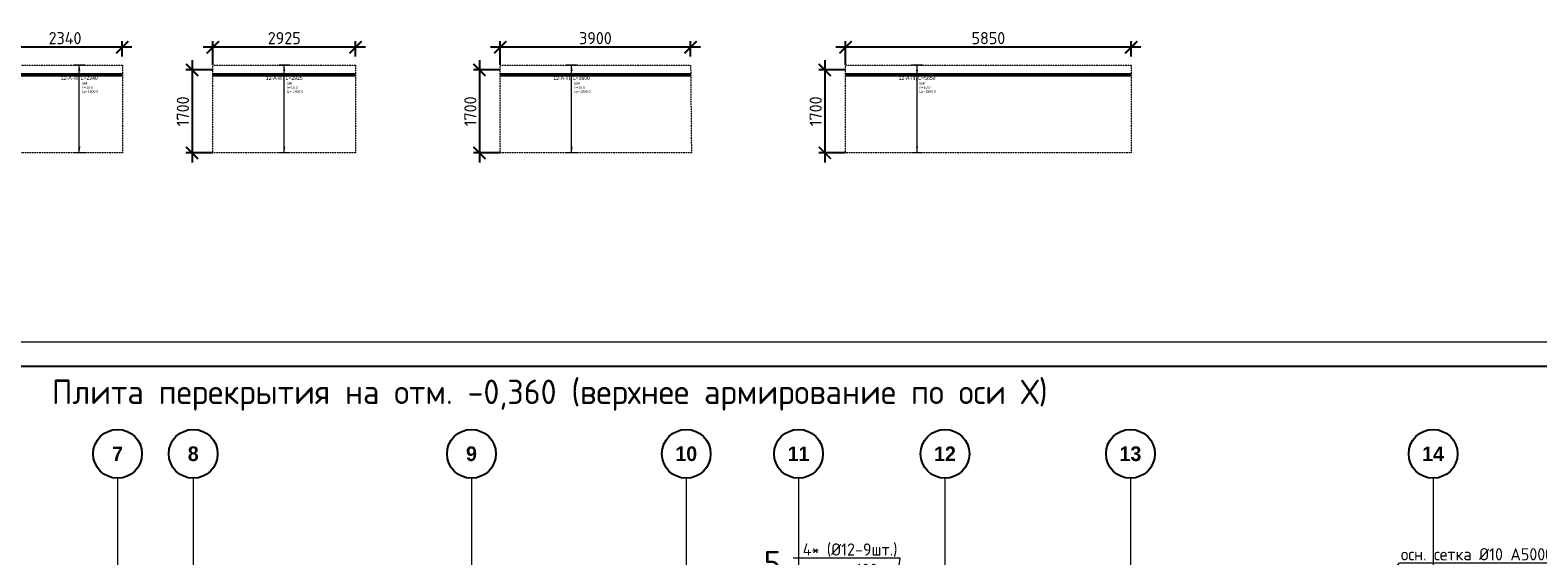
# Model space of a CAD drawing. Header units: millimetres. Extents: x -386473 to 311666, y -59273 to 291770.
# Tile 80 of 132: x 24372 to 55259, y 33565 to 44336. Entities that reach past the tile are written whole.
import ezdxf
from ezdxf import colors
from ezdxf.entities.mleader import LeaderData, LeaderLine
from ezdxf.enums import TextEntityAlignment as Align
from ezdxf.math import Vec2, Vec3

# ---------------------------------------------------------------- set-up
doc = ezdxf.new("R2010")
doc.units = ezdxf.units.MM
doc.set_wipeout_variables(frame=1)
for name, pattern in [('01 Штриховая _4 мм_', [6, 3.5, -2.5]), ('______5', [1100, 800, -100, 100, -100]), ('GOST2.303 4', [7, 5, -2, 0]), ('осевая', [50.8, 31.75, -6.35, 6.35, -6.35])]:
    doc.linetypes.add(name, pattern=pattern)
for name, color, linetype, lineweight in [('АрмСтер', 2, 'Continuous', 50), ('контур распр. стерхней', 2, 'GOST2.303 4', 20), ('Оси', 40, '______5', 18), ('подоснова', 151, 'Continuous', 5), ('РАЗМЕРЫ', 1, 'Continuous', 9), ('ТОНКИЕ', 7, 'Continuous', 9), ('Узлы', 7, 'Continuous', 0)]:
    doc.layers.add(name, color=color, linetype=linetype, lineweight=lineweight)
doc.layers.add('АрмСтер_атрибуты', color=2, linetype='Continuous', lineweight=0, plot=False)
doc.layers.add('ТОЛСТЫЕ_ОСНОВНЫЕ', color=6, linetype='Continuous')
doc.styles.add('Century Gothic', font='GOTHIC.TTF')
doc.styles.add('GOST-2.304_Type-B', font='GOST_Common.ttf')
doc.styles.get("Standard").update_dxf_attribs({"font": 'arial.ttf'})
doc.styles.add('Аннотативный', font='arial.ttf')
doc.dimstyles.new('СПДС', dxfattribs={"dimscale": 100, "dimtxt": 2.5, "dimasz": 2.5, "dimexe": 1.25, "dimexo": 0, "dimtad": 1, "dimdec": 0, "dimtxsty": 'GOST-2.304_Type-B', "dimblk": 'ARCHTICK', "dimcen": 2.5, "dimdle": 2, "dimadec": 0, "dimazin": 2, "dimtfac": 0.75, "dimtdec": 0, "dimtmove": 1, "dimatfit": 3, "dimfxl": 1, "dimtolj": 1, "dimarcsym": 1})

# ---------------------------------------------------------------- blocks, each defined once
blk = doc.blocks.new('NSY101')
at = {"color": 0, "linetype": 'ByBlock', "lineweight": -2}
blk.add_circle((0, 0), 50, dxfattribs=at)
blk = doc.blocks.new('СЛОЖНЫЙ_ОБЪЕКТ_3')
at = {"layer": 'Оси', "color": 16, "linetype": 'Continuous', "lineweight": 25, "transparency": 33554687, "xscale": 9.999999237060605, "yscale": 9.999999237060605, "zscale": 9.999999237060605}
blk.add_blockref('NSY101', (24563, -989), dxfattribs=at)
at = {"layer": 'Оси', "color": 16, "linetype": 'Continuous', "lineweight": 25, "transparency": 33554687, "insert": (24563, -989), "char_height": 300, "width": 385, "attachment_point": 5, "style": 'Century Gothic'}
blk.add_mtext('\\A1;{\\fCentury Gothic|i0|b1;\\H300.000000;\\W1.000000;\\C16;7}\\P', dxfattribs=at)
blk = doc.blocks.new('СЛОЖНЫЙ_ОБЪЕКТ_4')
at = {"layer": 'Оси', "color": 16, "linetype": 'Continuous', "lineweight": 25, "transparency": 33554687, "xscale": 9.999999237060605, "yscale": 9.999999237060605, "zscale": 9.999999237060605}
blk.add_blockref('NSY101', (26113, -989), dxfattribs=at)
at = {"layer": 'Оси', "color": 16, "linetype": 'Continuous', "lineweight": 25, "transparency": 33554687, "insert": (26113, -989), "char_height": 300, "width": 385, "attachment_point": 5, "style": 'Century Gothic'}
blk.add_mtext('\\A1;{\\fCentury Gothic|i0|b1;\\H300.000000;\\W1.000000;\\C16;8}\\P', dxfattribs=at)
blk = doc.blocks.new('СЛОЖНЫЙ_ОБЪЕКТ_16')
at = {"layer": 'Оси', "color": 16, "linetype": 'Continuous', "lineweight": 25, "transparency": 33554687, "xscale": 9.999999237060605, "yscale": 9.999999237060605, "zscale": 9.999999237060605}
blk.add_blockref('NSY101', (31813, -989), dxfattribs=at)
at = {"layer": 'Оси', "color": 16, "linetype": 'Continuous', "lineweight": 25, "transparency": 33554687, "insert": (31813, -989), "char_height": 300, "width": 385, "attachment_point": 5, "style": 'Century Gothic'}
blk.add_mtext('\\A1;{\\fCentury Gothic|i0|b1;\\H300.000000;\\W1.000000;\\C16;9}\\P', dxfattribs=at)
blk = doc.blocks.new('СЛОЖНЫЙ_ОБЪЕКТ_17')
at = {"layer": 'Оси', "color": 16, "linetype": 'Continuous', "lineweight": 25, "transparency": 33554687, "xscale": 9.999999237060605, "yscale": 9.999999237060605, "zscale": 9.999999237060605}
blk.add_blockref('NSY101', (36213, -989), dxfattribs=at)
at = {"layer": 'Оси', "color": 16, "linetype": 'Continuous', "lineweight": 25, "transparency": 33554687, "insert": (36213, -989), "char_height": 300, "width": 620, "attachment_point": 5, "style": 'Century Gothic'}
blk.add_mtext('\\A1;{\\fCentury Gothic|i0|b1;\\H300.000000;\\W1.000000;\\C16;10}\\P', dxfattribs=at)
blk = doc.blocks.new('СЛОЖНЫЙ_ОБЪЕКТ_18')
at = {"layer": 'Оси', "color": 16, "linetype": 'Continuous', "lineweight": 25, "transparency": 33554687, "xscale": 9.999999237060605, "yscale": 9.999999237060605, "zscale": 9.999999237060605}
blk.add_blockref('NSY101', (38513, -989), dxfattribs=at)
at = {"layer": 'Оси', "color": 16, "linetype": 'Continuous', "lineweight": 25, "transparency": 33554687, "insert": (38513, -989), "char_height": 300, "width": 620, "attachment_point": 5, "style": 'Century Gothic'}
blk.add_mtext('\\A1;{\\fCentury Gothic|i0|b1;\\H300.000000;\\W1.000000;\\C16;11}\\P', dxfattribs=at)
blk = doc.blocks.new('СЛОЖНЫЙ_ОБЪЕКТ_19')
at = {"layer": 'Оси', "color": 16, "linetype": 'Continuous', "lineweight": 25, "transparency": 33554687, "xscale": 9.999999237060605, "yscale": 9.999999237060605, "zscale": 9.999999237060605}
blk.add_blockref('NSY101', (41513, -989), dxfattribs=at)
at = {"layer": 'Оси', "color": 16, "linetype": 'Continuous', "lineweight": 25, "transparency": 33554687, "insert": (41513, -989), "char_height": 300, "width": 620, "attachment_point": 5, "style": 'Century Gothic'}
blk.add_mtext('\\A1;{\\fCentury Gothic|i0|b1;\\H300.000000;\\W1.000000;\\C16;12}\\P', dxfattribs=at)
blk = doc.blocks.new('СЛОЖНЫЙ_ОБЪЕКТ_20')
at = {"layer": 'Оси', "color": 16, "linetype": 'Continuous', "lineweight": 25, "transparency": 33554687, "xscale": 9.999999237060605, "yscale": 9.999999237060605, "zscale": 9.999999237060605}
blk.add_blockref('NSY101', (45313, -989), dxfattribs=at)
at = {"layer": 'Оси', "color": 16, "linetype": 'Continuous', "lineweight": 25, "transparency": 33554687, "insert": (45313, -989), "char_height": 300, "width": 620, "attachment_point": 5, "style": 'Century Gothic'}
blk.add_mtext('\\A1;{\\fCentury Gothic|i0|b1;\\H300.000000;\\W1.000000;\\C16;13}\\P', dxfattribs=at)
blk = doc.blocks.new('СЛОЖНЫЙ_ОБЪЕКТ_21')
at = {"layer": 'Оси', "color": 16, "linetype": 'Continuous', "lineweight": 25, "transparency": 33554687, "xscale": 9.999999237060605, "yscale": 9.999999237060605, "zscale": 9.999999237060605}
blk.add_blockref('NSY101', (51513, -989), dxfattribs=at)
at = {"layer": 'Оси', "color": 16, "linetype": 'Continuous', "lineweight": 25, "transparency": 33554687, "insert": (51513, -989), "char_height": 300, "width": 620, "attachment_point": 5, "style": 'Century Gothic'}
blk.add_mtext('\\A1;{\\fCentury Gothic|i0|b1;\\H300.000000;\\W1.000000;\\C16;14}\\P', dxfattribs=at)
blk = doc.blocks.new('оси2')
at = {"layer": 'Оси', "color": 16, "linetype": 'осевая', "lineweight": 0, "ltscale": 0.25, "transparency": 33554687}
for p, q in [((1003495.5, 5465.4), (1003495.5, -20739.3)), ((1005045.5, 5465.4), (1005045.5, -20739.3)), ((1010745.5, 5465.4), (1010745.5, -20739.3)), ((1015145.5, 5465.4), (1015145.5, -20739.3)), ((1017445.5, 5465.4), (1017445.5, -20739.3)), ((1020445.5, 5465.4), (1020445.5, -20739.3)), ((1024245.5, 5465.4), (1024245.5, -20739.3)), ((1030445.5, 5465.4), (1030445.5, -20739.3))]:
    blk.add_line(p, q, dxfattribs=at)
at = {"layer": 'Оси', "color": 16, "linetype": 'Continuous', "lineweight": 25, "transparency": 33554687}
for name in ['СЛОЖНЫЙ_ОБЪЕКТ_3', 'СЛОЖНЫЙ_ОБЪЕКТ_4', 'СЛОЖНЫЙ_ОБЪЕКТ_16', 'СЛОЖНЫЙ_ОБЪЕКТ_17', 'СЛОЖНЫЙ_ОБЪЕКТ_18', 'СЛОЖНЫЙ_ОБЪЕКТ_19', 'СЛОЖНЫЙ_ОБЪЕКТ_20', 'СЛОЖНЫЙ_ОБЪЕКТ_21']:
    blk.add_blockref(name, (978932, 6954.9), dxfattribs=at)
blk = doc.blocks.new('*U51')
at = {"layer": 'РАЗМЕРЫ'}
for p, q in [((112, 200), (-112, 200)), ((112, -1600), (-112, -1600))]:
    blk.add_line(p, q, dxfattribs=at)
at = {"layer": 'РАЗМЕРЫ', "ltscale": 15}
blk.add_line((0, -1600), (0, 200), dxfattribs=at)
at = {"layer": 'РАЗМЕРЫ'}
for points in [[(0, 200), (21, 75), (-21, 75)], [(0, -1600), (21, -1475), (-21, -1475)]]:
    blk.add_solid(points, dxfattribs=at)
at = {"layer": 'АрмСтер_атрибуты', "color": 215, "ltscale": 15, "style": 'Аннотативный'}
for s, p in [('шаг', (51, -194)), ('n=', (51, -285)), ('Lр=', (50, -368))]:
    blk.add_text(s, height=50, dxfattribs=at).set_placement(p)
at = {"layer": 'АрмСтер_атрибуты', "color": 215, "style": 'Аннотативный'}
for tag, p, flags in [('КОЛ', (138, -285), 8), ('ШАГ', (191, -194), 10), ('ШИРИНА', (173, -368), 8)]:
    blk.add_attdef(tag, p, '', height=50, dxfattribs=dict(at, flags=flags))
at = {"layer": 'АрмСтер_атрибуты', "flags": 9}
for tag, p in [('ОБОЗНАЧЕНИЕ', (-1034, -1124)), ('МАССА', (-1034, -1010))]:
    blk.add_attdef(tag, p, '', height=75, dxfattribs=at)
at = {"linetype": 'Continuous', "lineweight": 0}
blk.add_wipeout([(35, 0), (28, 21), (11, 33), (-11, 33), (-28, 21), (-35, 0), (-28, -21), (-11, -33), (11, -33), (28, -21)], dxfattribs=at)
at = {"color": 0, "linetype": 'ByBlock', "lineweight": -2, "ltscale": 100}
blk.add_line((-1463, 0), (877, 0), dxfattribs=at)
at = {"layer": 'РАЗМЕРЫ'}
blk.add_circle((0, 0), 35, dxfattribs=at)
at = {"layer": 'АрмСтер_атрибуты', "style": 'Аннотативный', "flags": 8}
blk.add_attdef('ПОЗ', (110, 30), '', height=75, dxfattribs=at)
blk.add_attdef('НАИМЕНОВАНИЕ', text='', height=75, dxfattribs=at).set_placement((0, -29), align=Align.TOP_CENTER)
blk = doc.blocks.new('_ArchTick')
at = {"color": 0, "linetype": 'ByBlock', "const_width": 0.15}
blk.add_lwpolyline([(-0.5, -0.5), (0.5, 0.5)], dxfattribs=at)
blk = doc.blocks.new('*D49')
at = {"layer": 'DEFPOINTS', "color": 0, "transparency": 16777216}
for p in [(23917, 43984), (23917, 43622), (26258, 43795)]:
    blk.add_point(p, dxfattribs=at)
at = {"layer": 'РАЗМЕРЫ', "color": 0, "lineweight": -2, "transparency": 16777216}
for p, q in [((26458, 43984), (23717, 43984)), ((23917, 43622), (23917, 44109)), ((26258, 43795), (26258, 44109))]:
    blk.add_line(p, q, dxfattribs=at)
at = {"layer": 'РАЗМЕРЫ', "color": 0, "lineweight": -2, "transparency": 16777216, "xscale": 250, "yscale": 250, "zscale": 250, "rotation": 180}
blk.add_blockref('_ArchTick', (23917, 43984), dxfattribs=at)
at = {"layer": 'РАЗМЕРЫ', "color": 0, "lineweight": -2, "transparency": 16777216, "xscale": 250, "yscale": 250, "zscale": 250}
blk.add_blockref('_ArchTick', (26258, 43984), dxfattribs=at)
at = {"layer": 'РАЗМЕРЫ', "color": 0, "lineweight": 0, "transparency": 16777216, "insert": (25087, 44172), "char_height": 250, "attachment_point": 5, "style": 'GOST-2.304_Type-B'}
blk.add_mtext('\\A1;2340', dxfattribs=at)
blk = doc.blocks.new('*U47')
at = {"layer": 'РАЗМЕРЫ'}
for p, q in [((112, 200), (-112, 200)), ((112, -1600), (-112, -1600))]:
    blk.add_line(p, q, dxfattribs=at)
at = {"layer": 'РАЗМЕРЫ', "ltscale": 15}
blk.add_line((0, -1600), (0, 200), dxfattribs=at)
at = {"layer": 'РАЗМЕРЫ'}
for points in [[(0, 200), (21, 75), (-21, 75)], [(0, -1600), (21, -1475), (-21, -1475)]]:
    blk.add_solid(points, dxfattribs=at)
at = {"layer": 'АрмСтер_атрибуты', "color": 215, "ltscale": 15, "style": 'Аннотативный'}
for s, p in [('шаг', (51, -194)), ('n=', (51, -285)), ('Lр=', (50, -368))]:
    blk.add_text(s, height=50, dxfattribs=at).set_placement(p)
at = {"layer": 'АрмСтер_атрибуты', "color": 215, "style": 'Аннотативный'}
for tag, p, flags in [('КОЛ', (138, -285), 8), ('ШАГ', (191, -194), 10), ('ШИРИНА', (173, -368), 8)]:
    blk.add_attdef(tag, p, '', height=50, dxfattribs=dict(at, flags=flags))
at = {"layer": 'АрмСтер_атрибуты', "flags": 9}
for tag, p in [('ОБОЗНАЧЕНИЕ', (-1034, -1124)), ('МАССА', (-1034, -1010))]:
    blk.add_attdef(tag, p, '', height=75, dxfattribs=at)
at = {"linetype": 'Continuous', "lineweight": 0}
blk.add_wipeout([(35, 0), (28, 21), (11, 33), (-11, 33), (-28, 21), (-35, 0), (-28, -21), (-11, -33), (11, -33), (28, -21)], dxfattribs=at)
at = {"color": 0, "linetype": 'ByBlock', "lineweight": -2, "ltscale": 100}
blk.add_line((-1463, 0), (1462, 0), dxfattribs=at)
at = {"layer": 'РАЗМЕРЫ'}
blk.add_circle((0, 0), 35, dxfattribs=at)
at = {"layer": 'АрмСтер_атрибуты', "style": 'Аннотативный', "flags": 8}
blk.add_attdef('ПОЗ', (110, 30), '', height=75, dxfattribs=at)
blk.add_attdef('НАИМЕНОВАНИЕ', text='', height=75, dxfattribs=at).set_placement((0, -29), align=Align.TOP_CENTER)
blk = doc.blocks.new('*D58')
at = {"layer": 'DEFPOINTS', "color": 0, "transparency": 16777216}
for p in [(28115, 43984), (28115, 43622), (31040, 43795)]:
    blk.add_point(p, dxfattribs=at)
at = {"layer": 'РАЗМЕРЫ', "color": 0, "lineweight": -2, "transparency": 16777216}
for p, q in [((31240, 43984), (27915, 43984)), ((28115, 43622), (28115, 44109)), ((31040, 43795), (31040, 44109))]:
    blk.add_line(p, q, dxfattribs=at)
at = {"layer": 'РАЗМЕРЫ', "color": 0, "lineweight": -2, "transparency": 16777216, "xscale": 250, "yscale": 250, "zscale": 250, "rotation": 180}
blk.add_blockref('_ArchTick', (28115, 43984), dxfattribs=at)
at = {"layer": 'РАЗМЕРЫ', "color": 0, "lineweight": -2, "transparency": 16777216, "xscale": 250, "yscale": 250, "zscale": 250}
blk.add_blockref('_ArchTick', (31040, 43984), dxfattribs=at)
at = {"layer": 'РАЗМЕРЫ', "color": 0, "lineweight": 0, "transparency": 16777216, "insert": (29578, 44172), "char_height": 250, "attachment_point": 5, "style": 'GOST-2.304_Type-B'}
blk.add_mtext('\\A1;2925', dxfattribs=at)
blk = doc.blocks.new('*D59')
at = {"layer": 'DEFPOINTS', "color": 0, "transparency": 16777216}
for p in [(28115, 43522), (27689, 41822), (28115, 41822)]:
    blk.add_point(p, dxfattribs=at)
at = {"layer": 'РАЗМЕРЫ', "color": 0, "lineweight": -2, "transparency": 16777216}
for p, q in [((27689, 43722), (27689, 41622)), ((28115, 43522), (27564, 43522)), ((28115, 41822), (27564, 41822))]:
    blk.add_line(p, q, dxfattribs=at)
at = {"layer": 'РАЗМЕРЫ', "color": 0, "lineweight": -2, "transparency": 16777216, "xscale": 250, "yscale": 250, "zscale": 250}
for p, rotation in [((27689, 43522), 90), ((27689, 41822), 270)]:
    blk.add_blockref('_ArchTick', p, dxfattribs=dict(at, rotation=rotation))
at = {"layer": 'РАЗМЕРЫ', "color": 0, "lineweight": 0, "transparency": 16777216, "insert": (27501, 42672), "char_height": 250, "attachment_point": 5, "rotation": 90, "style": 'GOST-2.304_Type-B'}
blk.add_mtext('\\A1;1700', dxfattribs=at)
blk = doc.blocks.new('*U62')
at = {"layer": 'РАЗМЕРЫ'}
for p, q in [((112, 200), (-112, 200)), ((112, -1600), (-112, -1600))]:
    blk.add_line(p, q, dxfattribs=at)
at = {"layer": 'РАЗМЕРЫ', "ltscale": 15}
blk.add_line((0, -1600), (0, 200), dxfattribs=at)
at = {"layer": 'РАЗМЕРЫ'}
for points in [[(0, 200), (21, 75), (-21, 75)], [(0, -1600), (21, -1475), (-21, -1475)]]:
    blk.add_solid(points, dxfattribs=at)
at = {"layer": 'АрмСтер_атрибуты', "color": 215, "ltscale": 15, "style": 'Аннотативный'}
for s, p in [('шаг', (51, -194)), ('n=', (51, -285)), ('Lр=', (50, -368))]:
    blk.add_text(s, height=50, dxfattribs=at).set_placement(p)
at = {"layer": 'АрмСтер_атрибуты', "color": 215, "style": 'Аннотативный'}
for tag, p, flags in [('КОЛ', (138, -285), 8), ('ШАГ', (191, -194), 10), ('ШИРИНА', (173, -368), 8)]:
    blk.add_attdef(tag, p, '', height=50, dxfattribs=dict(at, flags=flags))
at = {"layer": 'АрмСтер_атрибуты', "flags": 9}
for tag, p in [('ОБОЗНАЧЕНИЕ', (-1034, -1124)), ('МАССА', (-1034, -1010))]:
    blk.add_attdef(tag, p, '', height=75, dxfattribs=at)
at = {"linetype": 'Continuous', "lineweight": 0}
blk.add_wipeout([(35, 0), (28, 21), (11, 33), (-11, 33), (-28, 21), (-35, 0), (-28, -21), (-11, -33), (11, -33), (28, -21)], dxfattribs=at)
at = {"color": 0, "linetype": 'ByBlock', "lineweight": -2, "ltscale": 100}
blk.add_line((-1463, 0), (2437, 0), dxfattribs=at)
at = {"layer": 'РАЗМЕРЫ'}
blk.add_circle((0, 0), 35, dxfattribs=at)
at = {"layer": 'АрмСтер_атрибуты', "style": 'Аннотативный', "flags": 8}
blk.add_attdef('ПОЗ', (110, 30), '', height=75, dxfattribs=at)
blk.add_attdef('НАИМЕНОВАНИЕ', text='', height=75, dxfattribs=at).set_placement((0, -29), align=Align.TOP_CENTER)
blk = doc.blocks.new('*D60')
at = {"layer": 'DEFPOINTS', "color": 0, "transparency": 16777216}
for p in [(34003, 43984), (34003, 43622), (37903, 43795)]:
    blk.add_point(p, dxfattribs=at)
at = {"layer": 'РАЗМЕРЫ', "color": 0, "lineweight": -2, "transparency": 16777216}
for p, q in [((38103, 43984), (33803, 43984)), ((34003, 43622), (34003, 44109)), ((37903, 43795), (37903, 44109))]:
    blk.add_line(p, q, dxfattribs=at)
at = {"layer": 'РАЗМЕРЫ', "color": 0, "lineweight": -2, "transparency": 16777216, "xscale": 250, "yscale": 250, "zscale": 250, "rotation": 180}
blk.add_blockref('_ArchTick', (34003, 43984), dxfattribs=at)
at = {"layer": 'РАЗМЕРЫ', "color": 0, "lineweight": -2, "transparency": 16777216, "xscale": 250, "yscale": 250, "zscale": 250}
blk.add_blockref('_ArchTick', (37903, 43984), dxfattribs=at)
at = {"layer": 'РАЗМЕРЫ', "color": 0, "lineweight": 0, "transparency": 16777216, "insert": (35953, 44172), "char_height": 250, "attachment_point": 5, "style": 'GOST-2.304_Type-B'}
blk.add_mtext('\\A1;3900', dxfattribs=at)
blk = doc.blocks.new('*D61')
at = {"layer": 'DEFPOINTS', "color": 0, "transparency": 16777216}
for p in [(34003, 43522), (33577, 41822), (34003, 41822)]:
    blk.add_point(p, dxfattribs=at)
at = {"layer": 'РАЗМЕРЫ', "color": 0, "lineweight": -2, "transparency": 16777216}
for p, q in [((33577, 43722), (33577, 41622)), ((34003, 43522), (33452, 43522)), ((34003, 41822), (33452, 41822))]:
    blk.add_line(p, q, dxfattribs=at)
at = {"layer": 'РАЗМЕРЫ', "color": 0, "lineweight": -2, "transparency": 16777216, "xscale": 250, "yscale": 250, "zscale": 250}
for p, rotation in [((33577, 43522), 90), ((33577, 41822), 270)]:
    blk.add_blockref('_ArchTick', p, dxfattribs=dict(at, rotation=rotation))
at = {"layer": 'РАЗМЕРЫ', "color": 0, "lineweight": 0, "transparency": 16777216, "insert": (33390, 42672), "char_height": 250, "attachment_point": 5, "rotation": 90, "style": 'GOST-2.304_Type-B'}
blk.add_mtext('\\A1;1700', dxfattribs=at)
blk = doc.blocks.new('*U65')
at = {"layer": 'РАЗМЕРЫ'}
for p, q in [((112, 200), (-112, 200)), ((112, -1600), (-112, -1600))]:
    blk.add_line(p, q, dxfattribs=at)
at = {"layer": 'РАЗМЕРЫ', "ltscale": 15}
blk.add_line((0, -1600), (0, 200), dxfattribs=at)
at = {"layer": 'РАЗМЕРЫ'}
for points in [[(0, 200), (21, 75), (-21, 75)], [(0, -1600), (21, -1475), (-21, -1475)]]:
    blk.add_solid(points, dxfattribs=at)
at = {"layer": 'АрмСтер_атрибуты', "color": 215, "ltscale": 15, "style": 'Аннотативный'}
for s, p in [('шаг', (51, -194)), ('n=', (51, -285)), ('Lр=', (50, -368))]:
    blk.add_text(s, height=50, dxfattribs=at).set_placement(p)
at = {"layer": 'АрмСтер_атрибуты', "color": 215, "style": 'Аннотативный'}
for tag, p, flags in [('КОЛ', (138, -285), 8), ('ШАГ', (191, -194), 10), ('ШИРИНА', (173, -368), 8)]:
    blk.add_attdef(tag, p, '', height=50, dxfattribs=dict(at, flags=flags))
at = {"layer": 'АрмСтер_атрибуты', "flags": 9}
for tag, p in [('ОБОЗНАЧЕНИЕ', (-1034, -1124)), ('МАССА', (-1034, -1010))]:
    blk.add_attdef(tag, p, '', height=75, dxfattribs=at)
at = {"linetype": 'Continuous', "lineweight": 0}
blk.add_wipeout([(35, 0), (28, 21), (11, 33), (-11, 33), (-28, 21), (-35, 0), (-28, -21), (-11, -33), (11, -33), (28, -21)], dxfattribs=at)
at = {"color": 0, "linetype": 'ByBlock', "lineweight": -2, "ltscale": 100}
blk.add_line((-1463, 0), (4387, 0), dxfattribs=at)
at = {"layer": 'РАЗМЕРЫ'}
blk.add_circle((0, 0), 35, dxfattribs=at)
at = {"layer": 'АрмСтер_атрибуты', "style": 'Аннотативный', "flags": 8}
blk.add_attdef('ПОЗ', (110, 30), '', height=75, dxfattribs=at)
blk.add_attdef('НАИМЕНОВАНИЕ', text='', height=75, dxfattribs=at).set_placement((0, -29), align=Align.TOP_CENTER)
blk = doc.blocks.new('*D63')
at = {"layer": 'DEFPOINTS', "color": 0, "transparency": 16777216}
for p in [(41078, 43984), (41078, 43622), (46928, 43795)]:
    blk.add_point(p, dxfattribs=at)
at = {"layer": 'РАЗМЕРЫ', "color": 0, "lineweight": -2, "transparency": 16777216}
for p, q in [((47128, 43984), (40878, 43984)), ((41078, 43622), (41078, 44109)), ((46928, 43795), (46928, 44109))]:
    blk.add_line(p, q, dxfattribs=at)
at = {"layer": 'РАЗМЕРЫ', "color": 0, "lineweight": -2, "transparency": 16777216, "xscale": 250, "yscale": 250, "zscale": 250, "rotation": 180}
blk.add_blockref('_ArchTick', (41078, 43984), dxfattribs=at)
at = {"layer": 'РАЗМЕРЫ', "color": 0, "lineweight": -2, "transparency": 16777216, "xscale": 250, "yscale": 250, "zscale": 250}
blk.add_blockref('_ArchTick', (46928, 43984), dxfattribs=at)
at = {"layer": 'РАЗМЕРЫ', "color": 0, "lineweight": 0, "transparency": 16777216, "insert": (44003, 44172), "char_height": 250, "attachment_point": 5, "style": 'GOST-2.304_Type-B'}
blk.add_mtext('\\A1;5850', dxfattribs=at)
blk = doc.blocks.new('*D64')
at = {"layer": 'DEFPOINTS', "color": 0, "transparency": 16777216}
for p in [(41078, 43522), (40652, 41822), (41078, 41822)]:
    blk.add_point(p, dxfattribs=at)
at = {"layer": 'РАЗМЕРЫ', "color": 0, "lineweight": -2, "transparency": 16777216}
for p, q in [((40652, 43722), (40652, 41622)), ((41078, 43522), (40527, 43522)), ((41078, 41822), (40527, 41822))]:
    blk.add_line(p, q, dxfattribs=at)
at = {"layer": 'РАЗМЕРЫ', "color": 0, "lineweight": -2, "transparency": 16777216, "xscale": 250, "yscale": 250, "zscale": 250}
for p, rotation in [((40652, 43522), 90), ((40652, 41822), 270)]:
    blk.add_blockref('_ArchTick', p, dxfattribs=dict(at, rotation=rotation))
at = {"layer": 'РАЗМЕРЫ', "color": 0, "lineweight": 0, "transparency": 16777216, "insert": (40465, 42672), "char_height": 250, "attachment_point": 5, "rotation": 90, "style": 'GOST-2.304_Type-B'}
blk.add_mtext('\\A1;1700', dxfattribs=at)
blk = doc.blocks.new('_None')
blk = doc.blocks.new('*U44')
at = {"layer": 'ТОЛСТЫЕ_ОСНОВНЫЕ', "color": 6}
blk.add_lwpolyline([(20, 5), (886, 5), (886, 415), (20, 415)], close=True, dxfattribs=at)
at = {"layer": 'ТОНКИЕ'}
blk.add_lwpolyline([(0, 0), (891, 0), (891, 420), (0, 420)], close=True, dxfattribs=at)

msp = doc.modelspace()

# ---------------------------------------------------------------- linework, layer by layer
at = {"layer": 'контур распр. стерхней', "linetype": '01 Штриховая _4 мм_'}
for points in [[(26261.9, 41821.8), (23917.3, 41821.8), (23917.4, 43621.8), (26261.9, 43621.8)], [(31040, 41821.8), (28115, 41821.8), (28115, 43621.8), (31040, 43621.8)], [(37918.9, 41821.8), (34003.1, 41821.8), (34003.1, 43621.8), (37903.1, 43621.8)], [(46928.2, 41821.8), (41078.2, 41821.8), (41078.2, 43621.8), (46928.2, 43621.8)]]:
    msp.add_lwpolyline(points, close=True, dxfattribs=at)

# ---------------------------------------------------------------- block references
at = {"xscale": 100, "yscale": 100, "zscale": 100}
msp.add_blockref('*U44', (-1651.7, -4054.4), dxfattribs=at)
at = {"layer": 'РАЗМЕРЫ'}
msp.add_blockref('оси2', (-977331.7, 29689.3, 160), dxfattribs=at)

# ---------------------------------------------------------------- texts
at = {"layer": 'Узлы', "color": 80, "linetype": 'Continuous', "lineweight": 0, "style": 'GOST-2.304_Type-B'}
msp.add_text('Плита перекрытия на отм. -0,360 (верхнее армирование по оси Х)', height=500, dxfattribs=at).set_placement((24815.8, 36674.9))
at = {"layer": 'Узлы', "color": 1, "linetype": 'Continuous', "lineweight": 0, "insert": (39577.8, 33415.8, 3260), "char_height": 500, "attachment_point": 5, "style": 'GOST-2.304_Type-B'}
msp.add_mtext_dynamic_manual_height_columns('5', width=723.88, gutter_width=25, heights=[0], dxfattribs=at)

# ---------------------------------------------------------------- leaders
at = {"layer": 'подоснова', "color": 4, "ltscale": 0.3}
ml = msp.add_multileader_mtext('Standard', dxfattribs=at)
ml.set_content('4* (%%C12-9шт.)\\Pшаг 100', color=4, style='GOST-2.304_Type-B')
ml.set_leader_properties(color=256, linetype='ByLayer', lineweight=15)
ml.set_arrow_properties(name='NONE')
ml.build(insert=Vec2(0, 0))
ml.multileader.update_dxf_attribs({"text_left_attachment_type": 6, "text_right_attachment_type": 6, "dogleg_length": 0.1, "arrow_head_size": 18})
ctx = ml.context
ctx.base_point, ctx.char_height, ctx.arrow_head_size, ctx.landing_gap_size, ctx.plane_origin = Vec3(40146.3, 33519.9, 360), 250, 18, 20, Vec3(33185.2, 33988.6, 360)
ctx.left_attachment, ctx.right_attachment, ctx.text_align_type = 6, 6, 1
notes = []
notes.append((ctx, [(1, (1, 1, 0), (42193.2, 33519.9, 360), (-1, 0), 0.1, [(0, [(41835.8, 30951.3, 360)], 0, [])])]))
ctx.mtext.insert, ctx.mtext.alignment, ctx.mtext.flow_direction = Vec3(41169.7, 33819.9, 360), 2, 5
at = {"layer": 'подоснова', "color": 2, "ltscale": 0.3}
ml = msp.add_multileader_mtext('Standard', dxfattribs=at)
ml.set_content('осн. сетка %%C10 А500С шаг 200\\Pпо всей площади', color=2, style='GOST-2.304_Type-B')
ml.set_leader_properties(color=256, linetype='ByLayer', lineweight=15)
ml.set_arrow_properties(name='NONE')
ml.build(insert=Vec2(0, 0))
ml.multileader.update_dxf_attribs({"text_left_attachment_type": 6, "text_right_attachment_type": 6, "dogleg_length": 0.1, "arrow_head_size": 18})
ctx = ml.context
ctx.base_point, ctx.char_height, ctx.arrow_head_size, ctx.landing_gap_size, ctx.plane_origin = Vec3(52427.7, 33422.2), 250, 18, 20, Vec3(47873.7, 34839.4)
ctx.left_attachment, ctx.right_attachment, ctx.text_align_type = 6, 6, 1
notes.append((ctx, [(0, (1, 1, 0), (52427.6, 33422.2), (1, 0), 0.1, [(0, [(49605.1, 29888.6)], 0, [])])]))
ctx.mtext.insert, ctx.mtext.alignment, ctx.mtext.flow_direction = Vec3(54674.2, 33722.2), 2, 5
for ctx, leaders in notes:
    for number, flags, end, landing, length, lines in leaders:
        leader = LeaderData()
        leader.index, (leader.has_last_leader_line, leader.has_dogleg_vector, leader.attachment_direction) = number, flags
        leader.last_leader_point, leader.dogleg_vector, leader.dogleg_length = Vec3(end), Vec3(landing), length
        for number, points, colour, breaks in lines:
            line = LeaderLine()
            line.index, line.vertices, line.color, line.breaks = number, Vec3.list(points), colors.encode_raw_color(colour), breaks
            leader.lines.append(line)
        ctx.leaders.append(leader)

# ---------------------------------------------------------------- next in the draw order: block references
at = {"layer": 'АрмСтер', "ltscale": 15}
ref = msp.add_blockref('*U51', (25379.9, 43421.8), dxfattribs=at)
ref.add_attrib('НАИМЕНОВАНИЕ', '12-A-III, L=2340', dxfattribs={"layer": 'АрмСтер_атрибуты', "height": 75, "style": 'Аннотативный', "flags": 8}).set_placement((25379.9, 43392.5), align=Align.TOP_CENTER)
ref.add_attrib('КОЛ', '10.0', (25517.9, 43136.7), dxfattribs={"layer": 'АрмСтер_атрибуты', "color": 215, "height": 50, "style": 'Аннотативный', "flags": 8})
ref.add_attrib('ШИРИНА', '1800.0', (25552.7, 43054), dxfattribs={"layer": 'АрмСтер_атрибуты', "color": 215, "height": 50, "style": 'Аннотативный', "flags": 8})
ref = msp.add_blockref('*U47', (29577.5, 43421.8), dxfattribs=at)
ref.add_attrib('НАИМЕНОВАНИЕ', '12-A-III, L=2925', dxfattribs={"layer": 'АрмСтер_атрибуты', "height": 75, "style": 'Аннотативный', "flags": 8}).set_placement((29577.5, 43392.5), align=Align.TOP_CENTER)
ref.add_attrib('КОЛ', '10.0', (29715.5, 43136.7), dxfattribs={"layer": 'АрмСтер_атрибуты', "color": 215, "height": 50, "style": 'Аннотативный', "flags": 8})
ref.add_attrib('ШИРИНА', '1800.0', (29750.4, 43054), dxfattribs={"layer": 'АрмСтер_атрибуты', "color": 215, "height": 50, "style": 'Аннотативный', "flags": 8})
ref = msp.add_blockref('*U62', (35465.6, 43421.8), dxfattribs=at)
ref.add_attrib('НАИМЕНОВАНИЕ', '12-A-III, L=3900', dxfattribs={"layer": 'АрмСтер_атрибуты', "height": 75, "style": 'Аннотативный', "flags": 8}).set_placement((35465.6, 43392.5), align=Align.TOP_CENTER)
ref.add_attrib('КОЛ', '10.0', (35603.7, 43136.7), dxfattribs={"layer": 'АрмСтер_атрибуты', "color": 215, "height": 50, "style": 'Аннотативный', "flags": 8})
ref.add_attrib('ШИРИНА', '1800.0', (35638.5, 43054), dxfattribs={"layer": 'АрмСтер_атрибуты', "color": 215, "height": 50, "style": 'Аннотативный', "flags": 8})
ref = msp.add_blockref('*U65', (42540.7, 43421.8), dxfattribs=at)
ref.add_attrib('НАИМЕНОВАНИЕ', '12-A-III, L=5850', dxfattribs={"layer": 'АрмСтер_атрибуты', "height": 75, "style": 'Аннотативный', "flags": 8}).set_placement((42540.7, 43392.5), align=Align.TOP_CENTER)
ref.add_attrib('КОЛ', '10.0', (42678.7, 43136.7), dxfattribs={"layer": 'АрмСтер_атрибуты', "color": 215, "height": 50, "style": 'Аннотативный', "flags": 8})
ref.add_attrib('ШИРИНА', '1800.0', (42713.6, 43054), dxfattribs={"layer": 'АрмСтер_атрибуты', "color": 215, "height": 50, "style": 'Аннотативный', "flags": 8})

# ---------------------------------------------------------------- next in the draw order: dimensions: what is measured, and where the dimension line sits
at = {"layer": 'РАЗМЕРЫ', "color": 1, "lineweight": 0}
for base, p1, p2, picture, middle in [((23917.4, 43984.4), (26257.6, 43794.5), (23917.4, 43621.8), '*D49', (25087.5, 44171.9)), ((28115, 43984.4), (31040.3, 43794.5), (28115, 43621.8), '*D58', (29577.6, 44171.9)), ((34003.1, 43984.4), (37903.4, 43794.5), (34003.1, 43621.8), '*D60', (35953.3, 44171.9)), ((41078.2, 43984.4), (46928.4, 43794.5), (41078.2, 43621.8), '*D63', (44003.3, 44171.9))]:
    dim = msp.add_linear_dim(base=base, p1=p1, p2=p2, dimstyle='СПДС', dxfattribs=at)
    dim.commit()
    dim.dimension.update_dxf_attribs({"geometry": picture, "text_midpoint": middle})
for base, p1, p2, picture, middle in [((27689, 41821.8), (28115, 43522), (28115, 41821.8), '*D59', (27501.5, 42671.9)), ((33577.1, 41821.8), (34003.1, 43522), (34003.1, 41821.8), '*D61', (33389.6, 42671.9)), ((40652.1, 41821.8), (41078.2, 43522), (41078.2, 41821.8), '*D64', (40464.6, 42671.9))]:
    dim = msp.add_linear_dim(base=base, p1=p1, p2=p2, angle=90, dimstyle='СПДС', dxfattribs=at)
    dim.commit()
    dim.dimension.update_dxf_attribs({"geometry": picture, "text_midpoint": middle})

doc.saveas('drawing.dxf')
